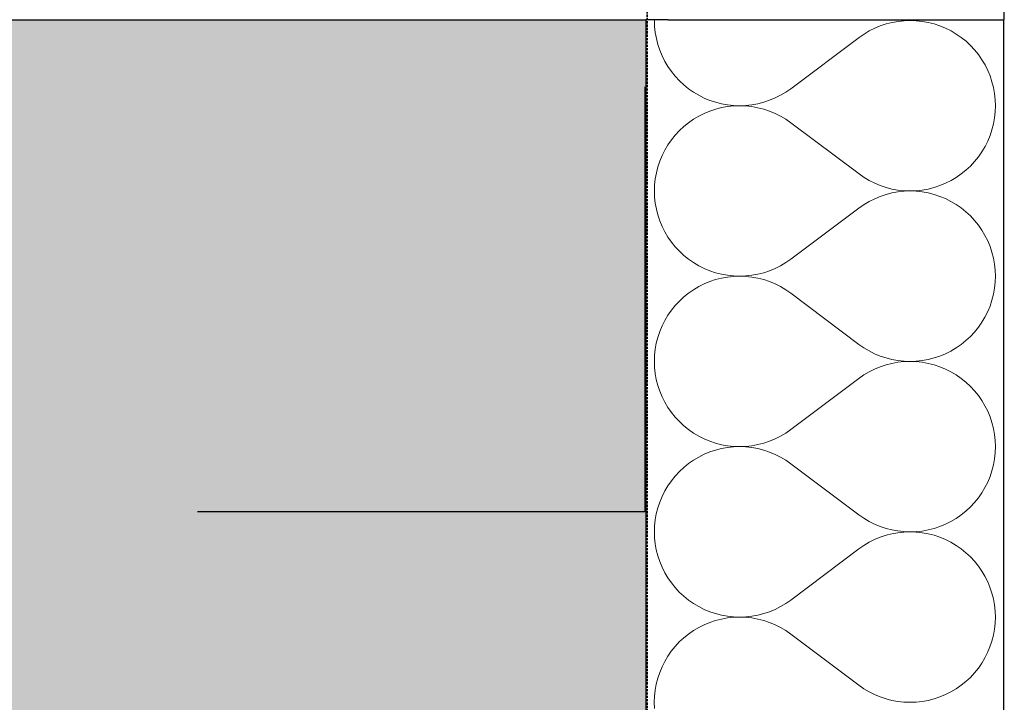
# Model space of a CAD drawing. Header units: millimetres. Extents: x -28761 to 4793, y -4271 to 20239.
# Tile 225 of 256: x -602 to -162, y 4800 to 5105. Entities that reach past the tile are written whole.
import ezdxf

# ---------------------------------------------------------------- set-up
doc = ezdxf.new("R2010")
doc.units = ezdxf.units.MM
doc.header["$MEASUREMENT"] = 0
for name, pattern in [('Wipeout_Contour', [1000, 0, -1000]), ('Čárkovaná', [325, 200, -125]), ('čárkovaná 3', [1.5, 1, -0.5])]:
    doc.linetypes.add(name, pattern=pattern)
for name, color, linetype in [('5._POHLED ZÁPADNÍ_1_Konstrukce - nenosné', 7, 'Continuous'), ('5._POHLED ZÁPADNÍ_1_Nové_Konstrukce - nenosné', 7, 'Continuous'), ('5._POHLED ZÁPADNÍ_1_Nové_Konstrukce - nosné', 7, 'Continuous'), ('5._POHLED ZÁPADNÍ_1_Nové_Otvory – Okna', 7, 'Continuous'), ('5._POHLED ZÁPADNÍ_1_Nové_Výplně – Řezové', 7, 'Continuous')]:
    doc.layers.add(name, color=color, linetype=linetype)

# ---------------------------------------------------------------- blocks, each defined once
blk = doc.blocks.new('*X13', base_point=(-30186.65, -6515.26))
at = {"layer": '5._POHLED ZÁPADNÍ_1_Nové_Výplně – Řezové', "color": 21, "linetype": 'Continuous', "lineweight": 20, "true_color": 0xffaaaa}
for p, q in [((-318.16, 5105.16), (-318.17, 5104.81)), ((-318.17, 5104.81), (-318.08, 5102.09)), ((-214.65, 5103.24), (-217.23, 5102.38)), ((-212.01, 5103.92), (-214.65, 5103.24)), ((-209.33, 5104.4), (-212.01, 5103.92)), ((-206.63, 5104.69), (-209.33, 5104.4)), ((-209.03, 5105.15), (-206.63, 5104.89)), ((-206.63, 5104.89), (-203.91, 5104.79)), ((-203.91, 5104.79), (-206.63, 5104.69)), ((-203.91, 5104.79), (-201.19, 5104.89)), ((-201.19, 5104.69), (-203.91, 5104.79)), ((-201.19, 5104.89), (-198.73, 5105.15)), ((-198.49, 5104.41), (-201.19, 5104.69)), ((-195.81, 5103.92), (-198.49, 5104.41)), ((-193.17, 5103.25), (-195.81, 5103.92)), ((-190.59, 5102.39), (-193.17, 5103.25)), ((-318.08, 5102.09), (-317.78, 5099.38)), ((-317.78, 5099.38), (-317.3, 5096.71)), ((-222.17, 5100.12), (-224.51, 5098.73)), ((-219.74, 5101.34), (-222.17, 5100.12)), ((-217.23, 5102.38), (-219.74, 5101.34)), ((-188.08, 5101.35), (-190.59, 5102.39)), ((-185.64, 5100.14), (-188.08, 5101.35)), ((-183.3, 5098.75), (-185.64, 5100.14)), ((-317.3, 5096.71), (-316.63, 5094.07)), ((-226.74, 5097.17), (-257.22, 5074.32)), ((-224.51, 5098.73), (-226.74, 5097.17)), ((-181.07, 5097.2), (-183.3, 5098.75)), ((-178.95, 5095.49), (-181.07, 5097.2)), ((-176.96, 5093.64), (-178.95, 5095.49)), ((-316.63, 5094.07), (-315.77, 5091.49)), ((-315.77, 5091.49), (-314.73, 5088.97)), ((-175.1, 5091.65), (-176.96, 5093.64)), ((-173.4, 5089.53), (-175.1, 5091.65)), ((-314.73, 5088.97), (-313.51, 5086.54)), ((-313.51, 5086.54), (-312.12, 5084.2)), ((-171.85, 5087.29), (-173.4, 5089.53)), ((-170.46, 5084.95), (-171.85, 5087.29)), ((-312.12, 5084.2), (-310.57, 5081.97)), ((-310.57, 5081.97), (-308.86, 5079.85)), ((-169.24, 5082.52), (-170.46, 5084.95)), ((-168.2, 5080.01), (-169.24, 5082.52)), ((-308.86, 5079.85), (-307.01, 5077.86)), ((-307.01, 5077.86), (-305.02, 5076.01)), ((-167.34, 5077.43), (-168.2, 5080.01)), ((-166.67, 5074.79), (-167.34, 5077.43)), ((-305.02, 5076.01), (-302.9, 5074.3)), ((-302.9, 5074.3), (-300.66, 5072.75)), ((-300.66, 5072.75), (-298.32, 5071.36)), ((-261.8, 5071.38), (-259.46, 5072.77)), ((-259.46, 5072.77), (-257.22, 5074.32)), ((-166.18, 5072.11), (-166.67, 5074.79)), ((-298.32, 5071.36), (-295.89, 5070.14)), ((-295.89, 5070.14), (-293.38, 5069.1)), ((-293.38, 5069.1), (-290.8, 5068.24)), ((-290.8, 5068.24), (-288.16, 5067.57)), ((-271.96, 5067.58), (-269.32, 5068.26)), ((-269.32, 5068.26), (-266.74, 5069.12)), ((-266.74, 5069.12), (-264.23, 5070.16)), ((-264.23, 5070.16), (-261.8, 5071.38)), ((-165.89, 5069.41), (-166.18, 5072.11)), ((-165.8, 5066.69), (-165.89, 5069.41)), ((-293.38, 5064.31), (-295.89, 5063.27)), ((-290.8, 5065.17), (-293.38, 5064.31)), ((-288.16, 5065.84), (-290.8, 5065.17)), ((-288.16, 5067.57), (-285.48, 5067.09)), ((-285.48, 5066.32), (-288.16, 5065.84)), ((-285.48, 5067.09), (-282.78, 5066.8)), ((-282.78, 5066.61), (-285.48, 5066.32)), ((-282.78, 5066.8), (-280.06, 5066.71)), ((-280.06, 5066.71), (-282.78, 5066.61)), ((-280.06, 5066.71), (-277.34, 5066.8)), ((-277.34, 5066.61), (-280.06, 5066.71)), ((-277.34, 5066.8), (-274.63, 5067.1)), ((-274.63, 5066.31), (-277.34, 5066.61)), ((-274.63, 5067.1), (-271.96, 5067.58)), ((-271.96, 5065.83), (-274.63, 5066.31)), ((-269.32, 5065.15), (-271.96, 5065.83)), ((-266.74, 5064.29), (-269.32, 5065.15)), ((-264.23, 5063.25), (-266.74, 5064.29)), ((-166.19, 5061.27), (-165.89, 5063.97)), ((-165.89, 5063.97), (-165.8, 5066.69)), ((-300.67, 5060.67), (-302.9, 5059.12)), ((-298.33, 5062.06), (-300.67, 5060.67)), ((-295.89, 5063.27), (-298.33, 5062.06)), ((-261.8, 5062.03), (-264.23, 5063.25)), ((-259.46, 5060.64), (-261.8, 5062.03)), ((-257.23, 5059.08), (-259.46, 5060.64)), ((-166.67, 5058.59), (-166.19, 5061.27)), ((-307.01, 5055.56), (-308.87, 5053.57)), ((-305.02, 5057.41), (-307.01, 5055.56)), ((-302.9, 5059.12), (-305.02, 5057.41)), ((-226.75, 5036.22), (-257.23, 5059.08)), ((-168.2, 5053.37), (-167.34, 5055.95)), ((-167.34, 5055.95), (-166.67, 5058.59)), ((-310.58, 5051.45), (-312.13, 5049.22)), ((-308.87, 5053.57), (-310.58, 5051.45)), ((-170.46, 5048.43), (-169.24, 5050.86)), ((-169.24, 5050.86), (-168.2, 5053.37)), ((-313.52, 5046.88), (-314.74, 5044.45)), ((-312.13, 5049.22), (-313.52, 5046.88)), ((-173.4, 5043.85), (-171.85, 5046.09)), ((-171.85, 5046.09), (-170.46, 5048.43)), ((-315.78, 5041.93), (-316.64, 5039.35)), ((-314.74, 5044.45), (-315.78, 5041.93)), ((-176.97, 5039.75), (-175.11, 5041.74)), ((-175.11, 5041.74), (-173.4, 5043.85)), ((-316.64, 5039.35), (-317.31, 5036.72)), ((-181.08, 5036.19), (-178.96, 5037.89)), ((-178.96, 5037.89), (-176.97, 5039.75)), ((-317.79, 5034.04), (-318.09, 5031.33)), ((-317.31, 5036.72), (-317.79, 5034.04)), ((-226.75, 5036.22), (-224.52, 5034.67)), ((-224.52, 5034.67), (-222.18, 5033.28)), ((-222.18, 5033.28), (-219.75, 5032.06)), ((-188.09, 5032.03), (-185.65, 5033.25)), ((-185.65, 5033.25), (-183.31, 5034.64)), ((-183.31, 5034.64), (-181.08, 5036.19)), ((-318.09, 5031.33), (-318.18, 5028.62)), ((-318.18, 5028.62), (-318.09, 5025.9)), ((-219.75, 5032.06), (-217.24, 5031.01)), ((-217.24, 5031.01), (-214.66, 5030.15)), ((-214.66, 5030.15), (-212.02, 5029.48)), ((-212.02, 5029.48), (-209.34, 5028.99)), ((-209.34, 5028.99), (-206.64, 5028.7)), ((-206.64, 5028.5), (-209.34, 5028.21)), ((-206.64, 5028.7), (-203.92, 5028.6)), ((-203.92, 5028.6), (-206.64, 5028.5)), ((-203.92, 5028.6), (-201.2, 5028.69)), ((-201.2, 5028.5), (-203.92, 5028.6)), ((-201.2, 5028.69), (-198.5, 5028.98)), ((-198.5, 5028.21), (-201.2, 5028.5)), ((-198.5, 5028.98), (-195.82, 5029.46)), ((-195.82, 5029.46), (-193.18, 5030.14)), ((-193.18, 5030.14), (-190.6, 5030.99)), ((-190.6, 5030.99), (-188.09, 5032.03)), ((-318.09, 5025.9), (-317.8, 5023.19)), ((-219.75, 5025.15), (-222.18, 5023.93)), ((-217.24, 5026.19), (-219.75, 5025.15)), ((-214.66, 5027.05), (-217.24, 5026.19)), ((-212.02, 5027.72), (-214.66, 5027.05)), ((-209.34, 5028.21), (-212.02, 5027.72)), ((-195.82, 5027.73), (-198.5, 5028.21)), ((-193.18, 5027.06), (-195.82, 5027.73)), ((-190.6, 5026.2), (-193.18, 5027.06)), ((-188.09, 5025.16), (-190.6, 5026.2)), ((-185.66, 5023.95), (-188.09, 5025.16)), ((-317.8, 5023.19), (-317.31, 5020.51)), ((-317.31, 5020.51), (-316.64, 5017.88)), ((-226.76, 5020.98), (-257.23, 4998.13)), ((-224.52, 5022.54), (-226.76, 5020.98)), ((-222.18, 5023.93), (-224.52, 5022.54)), ((-183.32, 5022.56), (-185.66, 5023.95)), ((-181.08, 5021.01), (-183.32, 5022.56)), ((-178.96, 5019.3), (-181.08, 5021.01)), ((-316.64, 5017.88), (-315.78, 5015.3)), ((-315.78, 5015.3), (-314.74, 5012.78)), ((-176.97, 5017.45), (-178.96, 5019.3)), ((-175.12, 5015.46), (-176.97, 5017.45)), ((-173.41, 5013.34), (-175.12, 5015.46)), ((-314.74, 5012.78), (-313.52, 5010.35)), ((-171.86, 5011.1), (-173.41, 5013.34)), ((-170.47, 5008.76), (-171.86, 5011.1)), ((-313.52, 5010.35), (-312.13, 5008.01)), ((-312.13, 5008.01), (-310.58, 5005.78)), ((-169.25, 5006.33), (-170.47, 5008.76)), ((-310.58, 5005.78), (-308.87, 5003.66)), ((-308.87, 5003.66), (-307.02, 5001.67)), ((-168.21, 5003.82), (-169.25, 5006.33)), ((-167.35, 5001.24), (-168.21, 5003.82)), ((-307.02, 5001.67), (-305.03, 4999.81)), ((-305.03, 4999.81), (-302.91, 4998.11)), ((-302.91, 4998.11), (-300.67, 4996.56)), ((-259.47, 4996.58), (-257.23, 4998.13)), ((-166.68, 4998.6), (-167.35, 5001.24)), ((-166.19, 4995.92), (-166.68, 4998.6)), ((-300.67, 4996.56), (-298.33, 4995.17)), ((-298.33, 4995.17), (-295.9, 4993.95)), ((-295.9, 4993.95), (-293.39, 4992.91)), ((-266.75, 4992.93), (-264.24, 4993.97)), ((-264.24, 4993.97), (-261.81, 4995.19)), ((-261.81, 4995.19), (-259.47, 4996.58)), ((-165.9, 4993.22), (-166.19, 4995.92)), ((-165.81, 4990.5), (-165.9, 4993.22)), ((-293.39, 4992.91), (-290.81, 4992.05)), ((-290.81, 4988.98), (-293.39, 4988.12)), ((-290.81, 4992.05), (-288.17, 4991.38)), ((-288.17, 4989.65), (-290.81, 4988.98)), ((-288.17, 4991.38), (-285.49, 4990.9)), ((-285.49, 4990.13), (-288.17, 4989.65)), ((-285.49, 4990.9), (-282.79, 4990.61)), ((-282.79, 4990.42), (-285.49, 4990.13)), ((-282.79, 4990.61), (-280.07, 4990.52)), ((-280.07, 4990.52), (-282.79, 4990.42)), ((-280.07, 4990.52), (-277.35, 4990.61)), ((-277.35, 4990.42), (-280.07, 4990.52)), ((-277.35, 4990.61), (-274.64, 4990.91)), ((-274.64, 4990.12), (-277.35, 4990.42)), ((-274.64, 4990.91), (-271.97, 4991.39)), ((-271.97, 4989.64), (-274.64, 4990.12)), ((-271.97, 4991.39), (-269.33, 4992.07)), ((-269.33, 4988.96), (-271.97, 4989.64)), ((-269.33, 4992.07), (-266.75, 4992.93)), ((-266.75, 4988.1), (-269.33, 4988.96)), ((-165.9, 4987.78), (-165.81, 4990.5)), ((-300.68, 4984.48), (-302.91, 4982.93)), ((-298.34, 4985.87), (-300.68, 4984.48)), ((-295.9, 4987.08), (-298.34, 4985.87)), ((-293.39, 4988.12), (-295.9, 4987.08)), ((-264.24, 4987.06), (-266.75, 4988.1)), ((-261.81, 4985.84), (-264.24, 4987.06)), ((-259.47, 4984.45), (-261.81, 4985.84)), ((-257.24, 4982.89), (-259.47, 4984.45)), ((-166.68, 4982.4), (-166.2, 4985.08)), ((-166.2, 4985.08), (-165.9, 4987.78)), ((-305.03, 4981.22), (-307.02, 4979.37)), ((-302.91, 4982.93), (-305.03, 4981.22)), ((-226.76, 4960.03), (-257.24, 4982.89)), ((-167.35, 4979.76), (-166.68, 4982.4)), ((-308.88, 4977.38), (-310.59, 4975.26)), ((-307.02, 4979.37), (-308.88, 4977.38)), ((-169.25, 4974.67), (-168.21, 4977.18)), ((-168.21, 4977.18), (-167.35, 4979.76)), ((-312.14, 4973.03), (-313.53, 4970.69)), ((-310.59, 4975.26), (-312.14, 4973.03)), ((-171.86, 4969.9), (-170.47, 4972.24)), ((-170.47, 4972.24), (-169.25, 4974.67)), ((-314.75, 4968.26), (-315.79, 4965.74)), ((-313.53, 4970.69), (-314.75, 4968.26)), ((-175.12, 4965.55), (-173.41, 4967.66)), ((-173.41, 4967.66), (-171.86, 4969.9)), ((-316.65, 4963.16), (-317.32, 4960.53)), ((-315.79, 4965.74), (-316.65, 4963.16)), ((-178.97, 4961.7), (-176.98, 4963.55)), ((-176.98, 4963.55), (-175.12, 4965.55)), ((-317.32, 4960.53), (-317.8, 4957.85)), ((-226.76, 4960.03), (-224.53, 4958.48)), ((-224.53, 4958.48), (-222.19, 4957.09)), ((-185.66, 4957.06), (-183.32, 4958.45)), ((-183.32, 4958.45), (-181.09, 4960)), ((-181.09, 4960), (-178.97, 4961.7)), ((-318.1, 4955.14), (-318.19, 4952.43)), ((-317.8, 4957.85), (-318.1, 4955.14)), ((-222.19, 4957.09), (-219.76, 4955.87)), ((-219.76, 4955.87), (-217.25, 4954.82)), ((-217.25, 4954.82), (-214.67, 4953.96)), ((-214.67, 4953.96), (-212.03, 4953.29)), ((-195.83, 4953.27), (-193.19, 4953.95)), ((-193.19, 4953.95), (-190.61, 4954.8)), ((-190.61, 4954.8), (-188.1, 4955.84)), ((-188.1, 4955.84), (-185.66, 4957.06)), ((-318.19, 4952.43), (-318.1, 4949.71)), ((-318.1, 4949.71), (-317.81, 4947)), ((-217.25, 4950), (-219.76, 4948.96)), ((-214.67, 4950.86), (-217.25, 4950)), ((-212.03, 4951.53), (-214.67, 4950.86)), ((-212.03, 4953.29), (-209.36, 4952.8)), ((-209.36, 4952.02), (-212.03, 4951.53)), ((-209.36, 4952.8), (-206.65, 4952.51)), ((-206.65, 4952.31), (-209.36, 4952.02)), ((-206.65, 4952.51), (-203.93, 4952.41)), ((-203.93, 4952.41), (-206.65, 4952.31)), ((-203.93, 4952.41), (-201.21, 4952.5)), ((-201.21, 4952.31), (-203.93, 4952.41)), ((-201.21, 4952.5), (-198.51, 4952.79)), ((-198.51, 4952.02), (-201.21, 4952.31)), ((-198.51, 4952.79), (-195.83, 4953.27)), ((-195.83, 4951.54), (-198.51, 4952.02)), ((-193.19, 4950.87), (-195.83, 4951.54)), ((-190.61, 4950.01), (-193.19, 4950.87)), ((-188.1, 4948.97), (-190.61, 4950.01)), ((-317.81, 4947), (-317.32, 4944.32)), ((-224.53, 4946.35), (-226.77, 4944.79)), ((-222.19, 4947.74), (-224.53, 4946.35)), ((-219.76, 4948.96), (-222.19, 4947.74)), ((-185.67, 4947.76), (-188.1, 4948.97)), ((-183.33, 4946.37), (-185.67, 4947.76)), ((-181.09, 4944.82), (-183.33, 4946.37)), ((-178.97, 4943.11), (-181.09, 4944.82)), ((-317.32, 4944.32), (-316.65, 4941.69)), ((-316.65, 4941.69), (-315.79, 4939.11)), ((-226.77, 4944.79), (-257.25, 4921.94)), ((-176.98, 4941.26), (-178.97, 4943.11)), ((-175.13, 4939.27), (-176.98, 4941.26)), ((-315.79, 4939.11), (-314.75, 4936.59)), ((-314.75, 4936.59), (-313.53, 4934.16)), ((-173.42, 4937.15), (-175.13, 4939.27)), ((-171.87, 4934.91), (-173.42, 4937.15)), ((-313.53, 4934.16), (-312.14, 4931.82)), ((-312.14, 4931.82), (-310.59, 4929.59)), ((-170.48, 4932.57), (-171.87, 4934.91)), ((-169.26, 4930.14), (-170.48, 4932.57)), ((-310.59, 4929.59), (-308.88, 4927.47)), ((-308.88, 4927.47), (-307.03, 4925.48)), ((-168.22, 4927.63), (-169.26, 4930.14)), ((-167.36, 4925.05), (-168.22, 4927.63)), ((-307.03, 4925.48), (-305.04, 4923.62)), ((-305.04, 4923.62), (-302.92, 4921.92)), ((-166.69, 4922.41), (-167.36, 4925.05)), ((-302.92, 4921.92), (-300.69, 4920.37)), ((-300.69, 4920.37), (-298.35, 4918.98)), ((-298.35, 4918.98), (-295.91, 4917.76)), ((-264.25, 4917.78), (-261.82, 4919)), ((-261.82, 4919), (-259.48, 4920.39)), ((-259.48, 4920.39), (-257.25, 4921.94)), ((-166.21, 4919.73), (-166.69, 4922.41)), ((-165.91, 4917.03), (-166.21, 4919.73)), ((-295.91, 4917.76), (-293.4, 4916.72)), ((-293.4, 4916.72), (-290.82, 4915.86)), ((-290.82, 4915.86), (-288.18, 4915.19)), ((-288.18, 4915.19), (-285.5, 4914.71)), ((-285.5, 4914.71), (-282.8, 4914.42)), ((-282.8, 4914.23), (-285.5, 4913.94)), ((-282.8, 4914.42), (-280.08, 4914.32)), ((-280.08, 4914.32), (-282.8, 4914.23)), ((-280.08, 4914.32), (-277.36, 4914.42)), ((-277.36, 4914.23), (-280.08, 4914.32)), ((-277.36, 4914.42), (-274.66, 4914.72)), ((-274.66, 4913.93), (-277.36, 4914.23)), ((-274.66, 4914.72), (-271.98, 4915.2)), ((-271.98, 4915.2), (-269.34, 4915.87)), ((-269.34, 4915.87), (-266.76, 4916.74)), ((-266.76, 4916.74), (-264.25, 4917.78)), ((-165.92, 4911.59), (-165.82, 4914.31)), ((-165.82, 4914.31), (-165.91, 4917.03)), ((-298.35, 4909.68), (-300.69, 4908.29)), ((-295.91, 4910.89), (-298.35, 4909.68)), ((-293.4, 4911.93), (-295.91, 4910.89)), ((-290.82, 4912.79), (-293.4, 4911.93)), ((-288.18, 4913.46), (-290.82, 4912.79)), ((-285.5, 4913.94), (-288.18, 4913.46)), ((-271.98, 4913.45), (-274.66, 4913.93)), ((-269.34, 4912.77), (-271.98, 4913.45)), ((-266.76, 4911.91), (-269.34, 4912.77)), ((-264.25, 4910.87), (-266.76, 4911.91)), ((-261.82, 4909.65), (-264.25, 4910.87)), ((-259.48, 4908.26), (-261.82, 4909.65)), ((-166.21, 4908.89), (-165.92, 4911.59)), ((-302.92, 4906.74), (-305.04, 4905.03)), ((-300.69, 4908.29), (-302.92, 4906.74)), ((-257.25, 4906.7), (-259.48, 4908.26)), ((-226.77, 4883.84), (-257.25, 4906.7)), ((-167.36, 4903.57), (-166.69, 4906.21)), ((-166.69, 4906.21), (-166.21, 4908.89)), ((-308.89, 4901.19), (-310.6, 4899.07)), ((-307.03, 4903.18), (-308.89, 4901.19)), ((-305.04, 4905.03), (-307.03, 4903.18)), ((-169.27, 4898.48), (-168.22, 4900.99)), ((-168.22, 4900.99), (-167.36, 4903.57)), ((-312.15, 4896.84), (-313.54, 4894.5)), ((-310.6, 4899.07), (-312.15, 4896.84)), ((-170.48, 4896.05), (-169.27, 4898.48)), ((-314.76, 4892.07), (-315.8, 4889.55)), ((-313.54, 4894.5), (-314.76, 4892.07)), ((-173.43, 4891.47), (-171.87, 4893.71)), ((-171.87, 4893.71), (-170.48, 4896.05)), ((-315.8, 4889.55), (-316.66, 4886.97)), ((-176.99, 4887.36), (-175.13, 4889.35)), ((-175.13, 4889.35), (-173.43, 4891.47)), ((-317.33, 4884.34), (-317.82, 4881.66)), ((-316.66, 4886.97), (-317.33, 4884.34)), ((-226.77, 4883.84), (-224.54, 4882.29)), ((-183.33, 4882.26), (-181.1, 4883.81)), ((-181.1, 4883.81), (-178.98, 4885.51)), ((-178.98, 4885.51), (-176.99, 4887.36)), ((-318.11, 4878.95), (-318.2, 4876.23)), ((-317.82, 4881.66), (-318.11, 4878.95)), ((-224.54, 4882.29), (-222.2, 4880.9)), ((-222.2, 4880.9), (-219.77, 4879.68)), ((-219.77, 4879.68), (-217.26, 4878.63)), ((-190.62, 4878.61), (-188.11, 4879.65)), ((-188.11, 4879.65), (-185.68, 4880.87)), ((-185.68, 4880.87), (-183.33, 4882.26)), ((-318.2, 4876.23), (-318.11, 4873.52)), ((-217.26, 4878.63), (-214.68, 4877.77)), ((-214.68, 4874.67), (-217.26, 4873.81)), ((-214.68, 4877.77), (-212.04, 4877.1)), ((-212.04, 4875.34), (-214.68, 4874.67)), ((-212.04, 4877.1), (-209.37, 4876.61)), ((-209.37, 4875.83), (-212.04, 4875.34)), ((-209.37, 4876.61), (-206.66, 4876.32)), ((-206.66, 4876.12), (-209.37, 4875.83)), ((-206.66, 4876.32), (-203.94, 4876.22)), ((-203.94, 4876.22), (-206.66, 4876.12)), ((-203.94, 4876.22), (-201.22, 4876.31)), ((-201.22, 4876.12), (-203.94, 4876.22)), ((-201.22, 4876.31), (-198.52, 4876.6)), ((-198.52, 4875.83), (-201.22, 4876.12)), ((-198.52, 4876.6), (-195.84, 4877.08)), ((-195.84, 4875.35), (-198.52, 4875.83)), ((-195.84, 4877.08), (-193.2, 4877.76)), ((-193.2, 4874.68), (-195.84, 4875.35)), ((-193.2, 4877.76), (-190.62, 4878.61)), ((-190.62, 4873.82), (-193.2, 4874.68)), ((-318.11, 4873.52), (-317.82, 4870.81)), ((-317.82, 4870.81), (-317.33, 4868.13)), ((-224.54, 4870.16), (-226.78, 4868.6)), ((-222.2, 4871.55), (-224.54, 4870.16)), ((-219.77, 4872.77), (-222.2, 4871.55)), ((-217.26, 4873.81), (-219.77, 4872.77)), ((-188.11, 4872.78), (-190.62, 4873.82)), ((-185.68, 4871.56), (-188.11, 4872.78)), ((-183.34, 4870.18), (-185.68, 4871.56)), ((-181.1, 4868.63), (-183.34, 4870.18)), ((-317.33, 4868.13), (-316.66, 4865.5)), ((-226.78, 4868.6), (-257.26, 4845.75)), ((-178.98, 4866.92), (-181.1, 4868.63)), ((-176.99, 4865.07), (-178.98, 4866.92)), ((-316.66, 4865.5), (-315.8, 4862.92)), ((-315.8, 4862.92), (-314.76, 4860.4)), ((-175.14, 4863.08), (-176.99, 4865.07)), ((-173.43, 4860.96), (-175.14, 4863.08)), ((-314.76, 4860.4), (-313.54, 4857.97)), ((-313.54, 4857.97), (-312.15, 4855.63)), ((-171.88, 4858.72), (-173.43, 4860.96)), ((-170.49, 4856.38), (-171.88, 4858.72)), ((-312.15, 4855.63), (-310.6, 4853.4)), ((-310.6, 4853.4), (-308.9, 4851.28)), ((-169.27, 4853.95), (-170.49, 4856.38)), ((-168.23, 4851.44), (-169.27, 4853.95)), ((-308.9, 4851.28), (-307.04, 4849.29)), ((-307.04, 4849.29), (-305.05, 4847.43)), ((-167.37, 4848.86), (-168.23, 4851.44)), ((-166.7, 4846.22), (-167.37, 4848.86)), ((-305.05, 4847.43), (-302.93, 4845.73)), ((-302.93, 4845.73), (-300.7, 4844.18)), ((-300.7, 4844.18), (-298.36, 4842.79)), ((-261.83, 4842.81), (-259.49, 4844.2)), ((-259.49, 4844.2), (-257.26, 4845.75)), ((-166.22, 4843.54), (-166.7, 4846.22)), ((-298.36, 4842.79), (-295.92, 4841.57)), ((-295.92, 4841.57), (-293.41, 4840.53)), ((-293.41, 4840.53), (-290.83, 4839.67)), ((-290.83, 4839.67), (-288.19, 4839)), ((-271.99, 4839.01), (-269.35, 4839.68)), ((-269.35, 4839.68), (-266.77, 4840.54)), ((-266.77, 4840.54), (-264.26, 4841.59)), ((-264.26, 4841.59), (-261.83, 4842.81)), ((-165.93, 4840.84), (-166.22, 4843.54)), ((-165.83, 4838.12), (-165.93, 4840.84)), ((-293.41, 4835.74), (-295.92, 4834.7)), ((-290.83, 4836.6), (-293.41, 4835.74)), ((-288.19, 4837.27), (-290.83, 4836.6)), ((-288.19, 4839), (-285.51, 4838.52)), ((-285.51, 4837.75), (-288.19, 4837.27)), ((-285.51, 4838.52), (-282.81, 4838.23)), ((-282.81, 4838.04), (-285.51, 4837.75)), ((-282.81, 4838.23), (-280.09, 4838.13)), ((-280.09, 4838.13), (-282.81, 4838.04)), ((-280.09, 4838.13), (-277.37, 4838.23)), ((-277.37, 4838.04), (-280.09, 4838.13)), ((-277.37, 4838.23), (-274.67, 4838.53)), ((-274.67, 4837.74), (-277.37, 4838.04)), ((-274.67, 4838.53), (-271.99, 4839.01)), ((-271.99, 4837.26), (-274.67, 4837.74)), ((-269.35, 4836.58), (-271.99, 4837.26)), ((-266.77, 4835.72), (-269.35, 4836.58)), ((-264.26, 4834.68), (-266.77, 4835.72)), ((-166.22, 4832.69), (-165.93, 4835.4)), ((-165.93, 4835.4), (-165.83, 4838.12)), ((-302.93, 4830.55), (-305.05, 4828.84)), ((-300.7, 4832.1), (-302.93, 4830.55)), ((-298.36, 4833.49), (-300.7, 4832.1)), ((-295.92, 4834.7), (-298.36, 4833.49)), ((-261.83, 4833.46), (-264.26, 4834.68)), ((-259.49, 4832.07), (-261.83, 4833.46)), ((-257.26, 4830.51), (-259.49, 4832.07)), ((-226.78, 4807.65), (-257.26, 4830.51)), ((-166.7, 4830.02), (-166.22, 4832.69)), ((-307.04, 4826.99), (-308.9, 4825)), ((-305.05, 4828.84), (-307.04, 4826.99)), ((-168.23, 4824.8), (-167.37, 4827.38)), ((-167.37, 4827.38), (-166.7, 4830.02)), ((-310.61, 4822.88), (-312.16, 4820.65)), ((-308.9, 4825), (-310.61, 4822.88)), ((-170.49, 4819.86), (-169.28, 4822.29)), ((-169.28, 4822.29), (-168.23, 4824.8)), ((-313.55, 4818.31), (-314.77, 4815.88)), ((-312.16, 4820.65), (-313.55, 4818.31)), ((-173.44, 4815.28), (-171.88, 4817.52)), ((-171.88, 4817.52), (-170.49, 4819.86)), ((-315.81, 4813.36), (-316.67, 4810.78)), ((-314.77, 4815.88), (-315.81, 4813.36)), ((-177, 4811.17), (-175.14, 4813.16)), ((-175.14, 4813.16), (-173.44, 4815.28)), ((-316.67, 4810.78), (-317.34, 4808.15)), ((-181.11, 4807.62), (-178.99, 4809.32)), ((-178.99, 4809.32), (-177, 4811.17)), ((-317.83, 4805.47), (-318.12, 4802.76)), ((-317.34, 4808.15), (-317.83, 4805.47)), ((-226.78, 4807.65), (-224.55, 4806.1)), ((-224.55, 4806.1), (-222.21, 4804.71)), ((-222.21, 4804.71), (-219.78, 4803.49)), ((-188.12, 4803.46), (-185.69, 4804.68)), ((-185.69, 4804.68), (-183.35, 4806.06)), ((-183.35, 4806.06), (-181.11, 4807.62)), ((-318.12, 4802.76), (-318.21, 4800.04)), ((-318.21, 4800.04), (-318.12, 4797.33)), ((-219.78, 4803.49), (-217.27, 4802.44)), ((-217.27, 4802.44), (-214.69, 4801.58)), ((-214.69, 4801.58), (-212.05, 4800.91)), ((-212.05, 4800.91), (-209.38, 4800.42)), ((-209.38, 4800.42), (-206.67, 4800.13)), ((-206.67, 4800.13), (-203.95, 4800.03)), ((-203.95, 4800.03), (-201.23, 4800.12)), ((-201.23, 4800.12), (-198.53, 4800.41)), ((-198.53, 4800.41), (-195.85, 4800.89)), ((-195.85, 4800.89), (-193.22, 4801.56)), ((-193.22, 4801.56), (-190.63, 4802.42)), ((-190.63, 4802.42), (-188.12, 4803.46))]:
    blk.add_line(p, q, dxfattribs=at)

msp = doc.modelspace()

# ---------------------------------------------------------------- hatches: boundary and pattern name
at = {"layer": '5._POHLED ZÁPADNÍ_1_Nové_Výplně – Řezové', "linetype": 'Continuous', "lineweight": 0, "true_color": 0xf2b2b2}
msp.add_hatch(color=9, dxfattribs=at).paths.add_polyline_path([(-1191.69, 4150.17), (-321.69, 4150.17), (-321.69, 5105.17), (-1191.69, 5105.17)])

# ---------------------------------------------------------------- linework, layer by layer
at = {"layer": '5._POHLED ZÁPADNÍ_1_Nové_Konstrukce - nenosné', "color": 1, "linetype": 'Continuous', "lineweight": 25, "flags": 128}
for points in [[(-1191.69, 5105.17), (-321.69, 5105.17)], [(-321.69, 4150.17), (-321.69, 5105.17)]]:
    msp.add_lwpolyline(points, dxfattribs=at)

# ---------------------------------------------------------------- next in the draw order: wipeouts: each hides what was drawn before it
at = {"color": 254, "linetype": 'Wipeout_Contour', "lineweight": 0, "ltscale": 25052.949126}
msp.add_wipeout([(-321.98, 5105.17), (-322.24, 3226.7), (-312.24, 3226.7), (-162.24, 3226.68), (-161.98, 5105.14), (-311.98, 5105.16)], dxfattribs=at).dxf.layer = '5._POHLED ZÁPADNÍ_1_Nové_Výplně – Řezové'

# ---------------------------------------------------------------- next in the draw order: linework, layer by layer
at = {"layer": '5._POHLED ZÁPADNÍ_1_Konstrukce - nenosné', "color": 7, "linetype": 'čárkovaná 3', "lineweight": 35}
msp.add_line((-321.45, 349.97), (-321.45, 17970.06), dxfattribs=at)
at = {"layer": '5._POHLED ZÁPADNÍ_1_Nové_Konstrukce - nenosné', "color": 1, "linetype": 'Čárkovaná', "lineweight": 25}
for p, q in [((-322.39, 6375.17), (-322.39, 4885.17)), ((-322.39, 4885.17), (-1191.69, 4885.17))]:
    msp.add_line(p, q, dxfattribs=at)
at = {"layer": '5._POHLED ZÁPADNÍ_1_Nové_Konstrukce - nosné', "color": 1, "linetype": 'Continuous', "lineweight": 25}
for q in [(-321.98, 5105.17), (-161.98, 5105.14)]:
    msp.add_line((-311.98, 5105.16), q, dxfattribs=at)
at = {"layer": '5._POHLED ZÁPADNÍ_1_Nové_Konstrukce - nosné', "color": 1, "linetype": 'Continuous', "lineweight": 25, "flags": 128}
for points in [[(-321.98, 5105.17), (-322.24, 3226.7)], [(-162.24, 3226.68), (-161.98, 5105.14)]]:
    msp.add_lwpolyline(points, dxfattribs=at)
at = {"layer": '5._POHLED ZÁPADNÍ_1_Nové_Otvory – Okna', "color": 1, "linetype": 'Continuous', "lineweight": 25}
for p, q in [((-161.84, 6155.14), (-161.98, 5105.14)), ((-311.98, 5105.16), (-321.98, 5105.17)), ((-311.98, 5105.16), (-161.98, 5105.14))]:
    msp.add_line(p, q, dxfattribs=at)

# ---------------------------------------------------------------- next in the draw order: block references
at = {"layer": '5._POHLED ZÁPADNÍ_1_Konstrukce - nenosné', "color": 9, "linetype": 'Continuous', "lineweight": 13}
msp.add_blockref('*X13', (-30186.65, -6515.26), dxfattribs=at)

doc.saveas('drawing.dxf')
